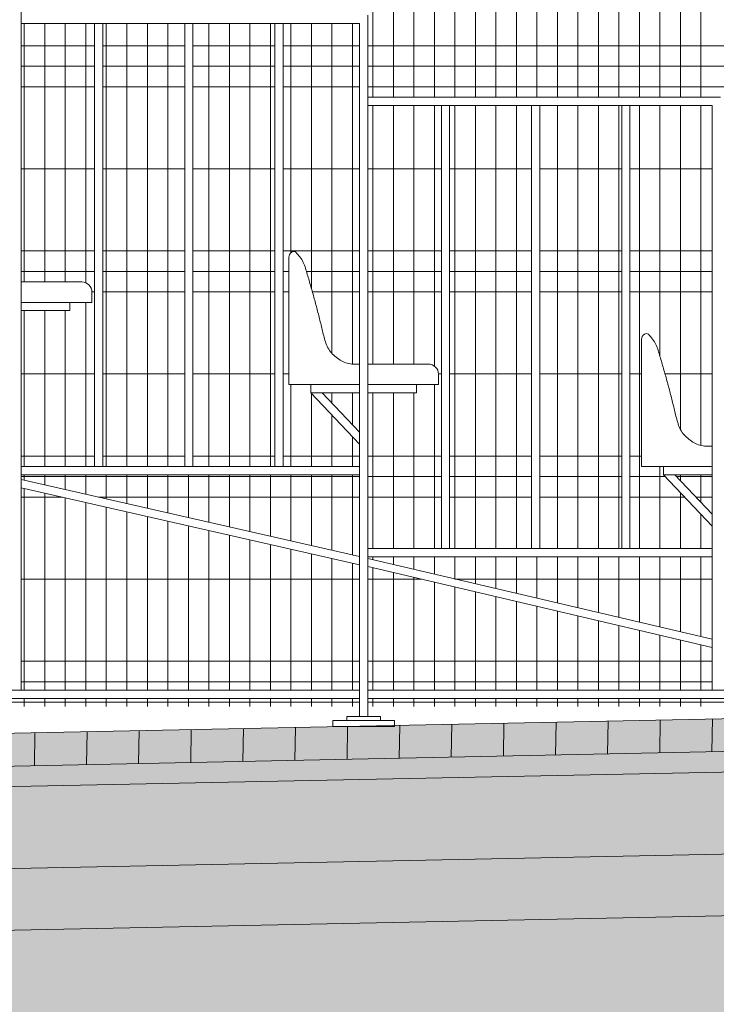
# Model space of a CAD drawing. Header units: millimetres. Extents: x 1962 to 3194, y -795 to -219.
# Tile 169 of 256: x 2483.65 to 2485.35, y -476.69 to -474.29. Entities that reach past the tile are written whole.
import ezdxf

# ---------------------------------------------------------------- set-up
doc = ezdxf.new("R2010")
doc.units = ezdxf.units.MM
doc.layers.get('0').update_dxf_attribs({"lineweight": 5})
for name, color, linetype, lineweight in [('A_hatch nawierzchnia', 253, 'Continuous', 9), ('A_hatch przekroje', 125, 'Continuous', 9), ('A_obiekty trybuny', 126, 'Continuous', 9), ('A_ogrodzenie 2_4m', 45, 'Continuous', 9), ('A_przekrojowe', 42, 'Continuous', 9)]:
    doc.layers.add(name, color=color, linetype=linetype, lineweight=lineweight)

# ---------------------------------------------------------------- blocks, each defined once
blk = doc.blocks.new('zw$2CA')
at = {"layer": 'A_obiekty trybuny'}
for p, q in [((2.6, 0.0545), (2.6, 1.8995)), ((1.755, -0.0093), (1.755, 1.6995)), ((1.775, -0.0093), (1.775, 1.6795)), ((1.775, 1.6795), (2.6, 1.6795)), ((1.9614, 0.5995), (1.9614, 1.6795)), ((1.9814, 0.5995), (1.9814, 1.6795)), ((2.1814, 0.5995), (2.1814, 1.6795)), ((2.2014, 0.5995), (2.2014, 1.6795)), ((2.4014, 0.5995), (2.4014, 1.6795)), ((2.4214, 0.5995), (2.4214, 1.6795)), ((0.895, 1.4995), (1.755, 1.4995)), ((0.915, 0.0545), (0.915, 1.4795)), ((0.915, 1.4795), (1.755, 1.4795)), ((1.1156, 0.3995), (1.1156, 1.4795)), ((1.1356, 0.3995), (1.1356, 1.4795)), ((1.3356, 0.3995), (1.3356, 1.4795)), ((1.3556, 0.3995), (1.3556, 1.4795)), ((1.5556, 0.3995), (1.5556, 1.4795)), ((1.5756, 0.3995), (1.5756, 1.4795)), ((1.9161, 1.1039), (1.9141, 1.1006)), ((1.9182, 1.1071), (1.9161, 1.1039)), ((1.9204, 1.1103), (1.9182, 1.1071)), ((1.9228, 1.1133), (1.9204, 1.1103)), ((1.9253, 1.1163), (1.9228, 1.1133)), ((1.9278, 1.1192), (1.9253, 1.1163)), ((1.9304, 1.1221), (1.9278, 1.1192)), ((1.9475, 0.7995), (1.9475, 1.1095)), ((1.9068, 1.0828), (1.9057, 1.0791)), ((1.908, 1.0865), (1.9068, 1.0828)), ((1.9093, 1.0901), (1.908, 1.0865)), ((1.9107, 1.0937), (1.9093, 1.0901)), ((1.9123, 1.0972), (1.9107, 1.0937)), ((1.9141, 1.1006), (1.9123, 1.0972)), ((1.8991, 1.0568), (1.8981, 1.0531)), ((1.9002, 1.0606), (1.8991, 1.0568)), ((1.9013, 1.0643), (1.9002, 1.0606)), ((1.9024, 1.068), (1.9013, 1.0643)), ((1.9035, 1.0717), (1.9024, 1.068)), ((1.9046, 1.0754), (1.9035, 1.0717)), ((1.9057, 1.0791), (1.9046, 1.0754)), ((1.8927, 1.0346), (1.8917, 1.0308)), ((1.8938, 1.0383), (1.8927, 1.0346)), ((1.8948, 1.042), (1.8938, 1.0383)), ((1.8959, 1.0457), (1.8948, 1.042)), ((1.897, 1.0494), (1.8959, 1.0457)), ((1.8981, 1.0531), (1.897, 1.0494)), ((2.6, 1.0495), (2.4525, 1.0495)), ((1.8855, 1.0085), (1.8844, 1.0047)), ((1.8865, 1.0122), (1.8855, 1.0085)), ((1.8875, 1.0159), (1.8865, 1.0122)), ((1.8885, 1.0197), (1.8875, 1.0159)), ((1.8896, 1.0234), (1.8885, 1.0197)), ((1.8906, 1.0271), (1.8896, 1.0234)), ((1.8917, 1.0308), (1.8906, 1.0271)), ((2.4275, 1.0245), (2.4275, 0.9995)), ((1.8794, 0.986), (1.8784, 0.9823)), ((1.8804, 0.9898), (1.8794, 0.986)), ((1.8814, 0.9935), (1.8804, 0.9898)), ((1.8824, 0.9973), (1.8814, 0.9935)), ((1.8834, 1.001), (1.8824, 0.9973)), ((1.8844, 1.0047), (1.8834, 1.001)), ((2.4275, 0.9995), (2.6, 0.9995)), ((2.4811, 0.9795), (2.4811, 0.9995)), ((2.4811, 0.9995), (2.6, 0.9995)), ((1.8736, 0.9635), (1.8726, 0.9598)), ((1.8746, 0.9673), (1.8736, 0.9635)), ((1.8755, 0.971), (1.8746, 0.9673)), ((1.8765, 0.9748), (1.8755, 0.971)), ((1.8775, 0.9785), (1.8765, 0.9748)), ((1.8784, 0.9823), (1.8775, 0.9785)), ((2.6, 0.9795), (2.4811, 0.9795)), ((1.8671, 0.9372), (1.8662, 0.9335)), ((1.868, 0.941), (1.8671, 0.9372)), ((1.8689, 0.9447), (1.868, 0.941)), ((1.8698, 0.9485), (1.8689, 0.9447)), ((1.8708, 0.9523), (1.8698, 0.9485)), ((1.8717, 0.956), (1.8708, 0.9523)), ((1.8726, 0.9598), (1.8717, 0.956)), ((1.0628, 0.9133), (1.0604, 0.9103)), ((1.0653, 0.9163), (1.0628, 0.9133)), ((1.0678, 0.9192), (1.0653, 0.9163)), ((1.0704, 0.9221), (1.0678, 0.9192)), ((1.8614, 0.9147), (1.8604, 0.911)), ((1.8624, 0.9184), (1.8614, 0.9147)), ((1.8634, 0.9222), (1.8624, 0.9184)), ((1.8643, 0.9259), (1.8634, 0.9222)), ((1.8653, 0.9297), (1.8643, 0.9259)), ((1.8662, 0.9335), (1.8653, 0.9297)), ((1.0493, 0.8901), (1.048, 0.8865)), ((1.0507, 0.8937), (1.0493, 0.8901)), ((1.0523, 0.8972), (1.0507, 0.8937)), ((1.0541, 0.9006), (1.0523, 0.8972)), ((1.0561, 0.9039), (1.0541, 0.9006)), ((1.0582, 0.9071), (1.0561, 0.9039)), ((1.0604, 0.9103), (1.0582, 0.9071)), ((1.0875, 0.5995), (1.0875, 0.9095)), ((1.8522, 0.8893), (1.8502, 0.8859)), ((1.8539, 0.8927), (1.8522, 0.8893)), ((1.8555, 0.8963), (1.8539, 0.8927)), ((1.8569, 0.8999), (1.8555, 0.8963)), ((1.8581, 0.9036), (1.8569, 0.8999)), ((1.8593, 0.9073), (1.8581, 0.9036)), ((1.8604, 0.911), (1.8593, 0.9073)), ((1.0413, 0.8643), (1.0402, 0.8606)), ((1.0424, 0.868), (1.0413, 0.8643)), ((1.0435, 0.8717), (1.0424, 0.868)), ((1.0446, 0.8754), (1.0435, 0.8717)), ((1.0457, 0.8791), (1.0446, 0.8754)), ((1.0468, 0.8828), (1.0457, 0.8791)), ((1.048, 0.8865), (1.0468, 0.8828)), ((1.8319, 0.866), (1.8289, 0.8636)), ((1.8349, 0.8685), (1.8319, 0.866)), ((1.8378, 0.8711), (1.8349, 0.8685)), ((1.8406, 0.8738), (1.8378, 0.8711)), ((1.8433, 0.8766), (1.8406, 0.8738)), ((1.8458, 0.8795), (1.8433, 0.8766)), ((1.8481, 0.8826), (1.8458, 0.8795)), ((1.8502, 0.8859), (1.8481, 0.8826)), ((1.0348, 0.842), (1.0338, 0.8383)), ((1.0359, 0.8457), (1.0348, 0.842)), ((1.037, 0.8494), (1.0359, 0.8457)), ((1.0381, 0.8531), (1.037, 0.8494)), ((1.0391, 0.8568), (1.0381, 0.8531)), ((1.0402, 0.8606), (1.0391, 0.8568)), ((1.679, 0.8495), (1.6075, 0.8495)), ((1.755, 0.8495), (1.679, 0.8495)), ((1.7937, 0.8495), (1.775, 0.8495)), ((1.7973, 0.8498), (1.7934, 0.8495)), ((1.8011, 0.8505), (1.7973, 0.8498)), ((1.8049, 0.8515), (1.8011, 0.8505)), ((1.8086, 0.8526), (1.8049, 0.8515)), ((1.8122, 0.8539), (1.8086, 0.8526)), ((1.8158, 0.8554), (1.8122, 0.8539)), ((1.8193, 0.8571), (1.8158, 0.8554)), ((1.8226, 0.8591), (1.8193, 0.8571)), ((1.8258, 0.8612), (1.8226, 0.8591)), ((1.8289, 0.8636), (1.8258, 0.8612)), ((1.0275, 0.8159), (1.0265, 0.8122)), ((1.0285, 0.8197), (1.0275, 0.8159)), ((1.0296, 0.8234), (1.0285, 0.8197)), ((1.0306, 0.8271), (1.0296, 0.8234)), ((1.0317, 0.8308), (1.0306, 0.8271)), ((1.0327, 0.8346), (1.0317, 0.8308)), ((1.0338, 0.8383), (1.0327, 0.8346)), ((1.5825, 0.8245), (1.5825, 0.7995)), ((1.0214, 0.7935), (1.0204, 0.7898)), ((1.0224, 0.7973), (1.0214, 0.7935)), ((1.0234, 0.801), (1.0224, 0.7973)), ((1.0244, 0.8047), (1.0234, 0.801)), ((1.0255, 0.8085), (1.0244, 0.8047)), ((1.0265, 0.8122), (1.0255, 0.8085)), ((1.5825, 0.7995), (1.659, 0.7995)), ((1.6361, 0.7795), (1.6361, 0.7995)), ((1.6361, 0.7995), (1.679, 0.7995)), ((1.679, 0.7995), (1.755, 0.7995)), ((1.775, 0.7995), (1.931, 0.7995)), ((1.775, 0.7995), (1.8939, 0.7995)), ((1.775, 0.7995), (1.9475, 0.7995)), ((1.8939, 0.7995), (1.8939, 0.7795)), ((1.0155, 0.771), (1.0146, 0.7673)), ((1.0165, 0.7748), (1.0155, 0.771)), ((1.0175, 0.7785), (1.0165, 0.7748)), ((1.0184, 0.7823), (1.0175, 0.7785)), ((1.0194, 0.786), (1.0184, 0.7823)), ((1.0204, 0.7898), (1.0194, 0.786)), ((1.659, 0.7795), (1.6361, 0.7795)), ((1.755, 0.7795), (1.659, 0.7795)), ((1.8939, 0.7795), (1.775, 0.7795)), ((1.8939, 0.7795), (1.775, 0.6545)), ((1.8663, 0.7795), (1.775, 0.6835)), ((1.0089, 0.7447), (1.008, 0.741)), ((1.0098, 0.7485), (1.0089, 0.7447)), ((1.0108, 0.7523), (1.0098, 0.7485)), ((1.0117, 0.756), (1.0108, 0.7523)), ((1.0126, 0.7598), (1.0117, 0.756)), ((1.0136, 0.7635), (1.0126, 0.7598)), ((1.0146, 0.7673), (1.0136, 0.7635)), ((1.0034, 0.7222), (1.0024, 0.7184)), ((1.0043, 0.7259), (1.0034, 0.7222)), ((1.0053, 0.7297), (1.0043, 0.7259)), ((1.0062, 0.7335), (1.0053, 0.7297)), ((1.0071, 0.7372), (1.0062, 0.7335)), ((1.008, 0.741), (1.0071, 0.7372)), ((0.9955, 0.6963), (0.9939, 0.6927)), ((0.9969, 0.6999), (0.9955, 0.6963)), ((0.9981, 0.7036), (0.9969, 0.6999)), ((0.9993, 0.7073), (0.9981, 0.7036)), ((1.0004, 0.711), (0.9993, 0.7073)), ((1.0014, 0.7147), (1.0004, 0.711)), ((1.0024, 0.7184), (1.0014, 0.7147)), ((0.9806, 0.6738), (0.9778, 0.6711)), ((0.9833, 0.6766), (0.9806, 0.6738)), ((0.9858, 0.6795), (0.9833, 0.6766)), ((0.9881, 0.6826), (0.9858, 0.6795)), ((0.9902, 0.6859), (0.9881, 0.6826)), ((0.9922, 0.6893), (0.9902, 0.6859)), ((0.9939, 0.6927), (0.9922, 0.6893)), ((0.9337, 0.6495), (0.915, 0.6495)), ((0.9373, 0.6498), (0.9334, 0.6495)), ((0.9411, 0.6505), (0.9373, 0.6498)), ((0.9449, 0.6515), (0.9411, 0.6505)), ((0.9486, 0.6526), (0.9449, 0.6515)), ((0.9522, 0.6539), (0.9486, 0.6526)), ((0.9558, 0.6554), (0.9522, 0.6539)), ((0.9593, 0.6571), (0.9558, 0.6554)), ((0.9626, 0.6591), (0.9593, 0.6571)), ((0.9658, 0.6612), (0.9626, 0.6591)), ((0.9689, 0.6636), (0.9658, 0.6612)), ((0.9719, 0.666), (0.9689, 0.6636)), ((0.9749, 0.6685), (0.9719, 0.666)), ((0.9778, 0.6711), (0.9749, 0.6685)), ((0.915, 0.5995), (1.071, 0.5995)), ((0.915, 0.5995), (1.0339, 0.5995)), ((0.915, 0.5995), (1.0875, 0.5995)), ((1.0339, 0.5795), (0.915, 0.5795)), ((1.0339, 0.5795), (0.915, 0.4545)), ((1.0063, 0.5795), (0.915, 0.4835)), ((1.0339, 0.5995), (1.0339, 0.5795)), ((1.775, 0.5995), (2.6, 0.5995)), ((1.775, 0.5795), (2.6, 0.5795)), ((2.6, 0.5681), (1.775, 0.3804)), ((2.6, 0.5481), (1.775, 0.3604)), ((0.915, 0.3997), (1.755, 0.3995)), ((1.755, 0.3759), (0.915, 0.179)), ((0.9152, 0.3795), (1.755, 0.3795)), ((1.755, 0.3559), (0.915, 0.159)), ((0.085, 0.0545), (1.0256, 0.0545)), ((0.855, 0.0545), (1.755, 0.0545)), ((1.775, 0.0545), (2.205, 0.0545)), ((2.15, 0.0545), (2.6, 0.0545)), ((2.6, 0.0545), (3.2189, 0.0545)), ((0.085, 0.0345), (1.0256, 0.0345)), ((0.855, 0.0345), (1.755, 0.0345)), ((1.775, 0.0345), (2.205, 0.0345)), ((2.15, 0.0345), (2.6, 0.0345)), ((2.6, 0.0345), (3.1563, 0.0345)), ((1.84, -0.0193), (1.69, -0.0193)), ((1.69, -0.0193), (1.69, -0.0343)), ((1.7236, -0.0193), (1.7236, -0.0093)), ((1.7236, -0.0093), (1.8064, -0.0093)), ((1.8064, -0.0193), (1.8064, -0.0093)), ((1.84, -0.0343), (1.84, -0.0193)), ((1.69, -0.0343), (1.84, -0.0343))]:
    blk.add_line(p, q, dxfattribs=at)
for centre, radius, start, end in [((1.9356, 1.1153), 0.0085, 54.2228, 127.2239), ((1.9356, 1.1153), 0.0085, 122.4924, 127.2239), ((1.9325, 1.1095), 0.015, 0, 57.6287), ((2.4525, 1.0245), 0.025, 90, 180), ((1.0756, 0.9153), 0.0085, 54.2228, 127.2239), ((1.0756, 0.9153), 0.0085, 122.4924, 127.2239), ((1.0725, 0.9095), 0.015, 0, 57.6287), ((1.6075, 0.8245), 0.025, 90, 180)]:
    blk.add_arc(centre, radius, start, end, dxfattribs=at)
blk = doc.blocks.new('zw$824C')
at = {"layer": 'A_hatch nawierzchnia'}
h = blk.add_hatch(color=253, dxfattribs=at)
h.dxf.hatch_style = 2
h.paths.add_polyline_path([(6.9652, 1.0597), (6.9652, 1.1297), (6.9652, 1.1397), (18.0253, 1.3644), (18.0269, 1.2844)])
at = {"layer": 'A_hatch przekroje'}
h = blk.add_hatch(dxfattribs=at)
h.set_pattern_fill('LINE', color=256, scale=0.04, angle=23.9782, style=2)
h.set_pattern_definition([(89, (0.66515, 1.3697), (-0.1269807, 0.0022165), [])])
h.paths.add_polyline_path([(6.9652, 1.0597), (6.9652, 1.1297), (6.9652, 1.1397), (18.0253, 1.3644), (18.0269, 1.2844)])
h = blk.add_hatch(dxfattribs=at)
h.set_pattern_fill('CONC', color=256, scale=0.005, angle=294.9782, style=2)
h.set_pattern_definition([(9e-13, (0.7858, 1.45098), (-2e-15, 0.127), [0, -0.127]), (9e-13, (0.78707, 1.40653), (-2e-15, 0.127), [0, -0.127]), (9e-13, (0.79088, 1.47511), (-2e-15, 0.127), [0, -0.127]), (338.1986, (0.72484, 1.435744), (0.381000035, -0.12699999), [0.0136783, -0.6702377]), (216.8699, (0.73754, 1.430664), (0.38099999, 0.254000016), [0.00635, -0.62865]), (130.6013, (0.732461, 1.426854), (0.635000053, -0.761999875), [0.0117088, -1.1591733]), (206.5651, (0.69055, 1.411614), (-0.1269999, -0.12700017), [0.00283985, -0.2811408]), (326.3099, (0.68801, 1.410344), (0.253999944, -0.12700017), [0.0045791, -0.453326]), (108.4349, (0.69182, 1.407804), (-0.1269998, 0.254000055), [0.0040161, -0.3975932]), (225, (0.77183, 1.39891), (2e-15, -0.12700004), [0.0053881, -0.17421695]), (9e-13, (0.76802, 1.3951), (0.127, 0.127), [0.00762, -0.11938]), (135, (0.77564, 1.3951), (-0.12700004, -2e-15), [0.0053881, -0.17421695]), (251.5651, (0.75659, 1.480194), (0.1269998, 0.254000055), [0.0040161, -0.3975932]), (9e-13, (0.75532, 1.47638), (0.127, 0.127), [0.00635, -0.12065]), (143.1301, (0.76167, 1.476384), (-0.38099999, 0.254000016), [0.00635, -0.62865]), (213.6901, (0.68928, 1.481464), (0.253999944, 0.12700017), [0.0045791, -0.453326]), (341.5651, (0.68547, 1.478924), (-0.254000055, 0.1269998), [0.0080322, -0.3935771]), (126.8699, (0.69309, 1.476384), (0.254000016, -0.38099999), [0.00635, -0.62865]), (9e-13, (0.72611, 1.47638), (-2e-15, 0.127), [0, -0.127]), (9e-13, (0.69182, 1.44336), (-2e-15, 0.127), [0, -0.127]), (9e-13, (0.72738, 1.39637), (-2e-15, 0.127), [0, -0.127]), (9e-13, (0.76167, 1.43574), (-2e-15, 0.127), [0, -0.127]), (9e-13, (0.72484, 1.45733), (-2e-15, 0.127), [0, -0.127]), (9e-13, (0.6969, 1.46114), (-2e-15, 0.127), [0, -0.127]), (9e-13, (0.70833, 1.45352), (-2e-15, 0.127), [0, -0.127]), (9e-13, (0.70325, 1.42304), (-2e-15, 0.127), [0, -0.127]), (9e-13, (0.67277, 1.42812), (-2e-15, 0.127), [0, -0.127]), (9e-13, (0.67404, 1.45733), (-2e-15, 0.127), [0, -0.127]), (9e-13, (0.67023, 1.48527), (-2e-15, 0.127), [0, -0.127]), (9e-13, (0.7096, 1.49035), (-2e-15, 0.127), [0, -0.127]), (9e-13, (0.73754, 1.49543), (-2e-15, 0.127), [0, -0.127]), (9e-13, (0.78199, 1.49035), (-2e-15, 0.127), [0, -0.127]), (9e-13, (0.75151, 1.45098), (-2e-15, 0.127), [0, -0.127]), (9e-13, (0.73881, 1.47384), (-2e-15, 0.127), [0, -0.127]), (9e-13, (0.74897, 1.41288), (-2e-15, 0.127), [0, -0.127]), (9e-13, (0.71087, 1.40653), (-2e-15, 0.127), [0, -0.127]), (9e-13, (0.74897, 1.3786), (-2e-15, 0.127), [0, -0.127]), (9e-13, (0.70706, 1.38621), (-2e-15, 0.127), [0, -0.127]), (9e-13, (0.66642, 1.3824), (-2e-15, 0.127), [0, -0.127]), (9e-13, (0.68166, 1.37605), (-2e-15, 0.127), [0, -0.127]), (9e-13, (0.68293, 1.39383), (-2e-15, 0.127), [0, -0.127]), (9e-13, (0.76802, 1.37351), (-2e-15, 0.127), [0, -0.127]), (9e-13, (0.78326, 1.42558), (-2e-15, 0.127), [0, -0.127]), (9e-13, (0.77691, 1.46368), (-2e-15, 0.127), [0, -0.127]), (9e-13, (0.71849, 1.37224), (-2e-15, 0.127), [0, -0.127])])
h.paths.add_polyline_path([(18.028, 1.2344), (6.9652, 1.0097), (6.9652, 0.9997), (6.7652, 0.9997), (6.7652, 1.0497), (6.9652, 1.0497), (6.9652, 1.0597), (18.0269, 1.2844)])
h = blk.add_hatch(dxfattribs=at)
h.set_pattern_fill('CONCRE', color=256, scale=0.008, angle=294.9782, style=2)
h.set_pattern_definition([(360, (4.06387, 26.4186), (0.2032, 0.2032), [0.0254, -0.1778]), (90, (4.06387, 26.4186), (-0.2032, 0.2032), [0.0254, -0.1778]), (135, (4.08927, 26.4186), (-0.2032, 6e-15), [0.035921, -0.2514472]), (360, (4.08927, 26.5329), (0.2032, 0.2032), [0.0254, -0.1778]), (45, (4.10197, 26.5202), (6e-15, 0.2032), [0.0179605, -0.2694077]), (135, (4.10197, 26.5202), (-0.2032, 6e-15), [0.0179605, -0.2694077]), (360, (4.16547, 26.5837), (0.2032, 0.2032), [0.035921, -0.167279]), (45, (4.16547, 26.5837), (6e-15, 0.2032), [0.0254, -0.2619682]), (135, (4.20139, 26.5837), (-0.2032, 6e-15), [0.0254, -0.2619682]), (90, (4.20357, 26.4694), (-0.2032, 0.2032), [0.0254, -0.1778]), (45, (4.20357, 26.4694), (6e-15, 0.2032), [0.0179605, -0.2694077]), (135, (4.21627, 26.4821), (-0.2032, 6e-15), [0.0179605, -0.2694077]), (360, (4.08927, 26.4694), (0.2032, 0.2032), [0.0127, -0.17018]), (360, (4.24167, 26.5202), (0.2032, 0.2032), [0.0127, -0.17018]), (90, (4.17817, 26.5456), (-0.2032, 0.2032), [0.0127, -0.17018]), (135, (4.20357, 26.4313), (-0.2032, 6e-15), [0.0179605, -0.2694077]), (135, (4.11467, 26.571), (-0.2032, 6e-15), [0.0179605, -0.2694077]), (45, (4.15912, 26.48527), (6e-15, 0.2032), [0.0179605, -0.2694077]), (90, (4.13372, 26.444), (-0.2032, 0.2032), [0.003175, -0.200025]), (90, (4.14325, 26.52972), (-0.2032, 0.2032), [0.003175, -0.200025]), (90, (4.2385, 26.56465), (-0.2032, 0.2032), [0.003175, -0.200025]), (90, (4.24167, 26.4567), (-0.2032, 0.2032), [0.003175, -0.200025])])
h.paths.add_polyline_path([(6.7652, 0.9997), (6.9652, 0.9997), (6.9652, 1.0097), (18.028, 1.2344), (18.0286, 1.2048), (19.2883, 1.2304), (19.2879, 1.2504), (19.7248, 1.2592), (19.6452, 1.1397), (19.6452, 1.0672), (6.8039, 0.8063), (6.7937, 0.8602), (6.7652, 0.8797)])
h = blk.add_hatch(dxfattribs=at)
h.set_pattern_fill('EARTH2', color=256, scale=0.03, angle=339.9782, style=2)
h.set_pattern_definition([(225, (4.0639, 26.90586), (-3e-14, -1.07763), [0.3429, -0.4191]), (225, (4.30634, 26.6634), (-3e-14, -1.07763), [0.3429, -0.4191]), (225, (4.2471, 26.7227), (-3e-14, -1.07763), [0.35052, -0.41148]), (225, (4.1878, 26.7819), (-3e-14, -1.07763), [0.35052, -0.41148]), (225, (4.1285, 26.8412), (-3e-14, -1.07763), [0.35052, -0.41148]), (225, (4.1285, 27.38), (-3e-14, -1.07763), [0.3429, -0.4191]), (225, (4.1878, 27.32075), (-3e-14, -1.07763), [0.3429, -0.4191]), (225, (4.2471, 27.2615), (-3e-14, -1.07763), [0.3429, -0.4191]), (225, (4.30634, 27.2022), (-3e-14, -1.07763), [0.3429, -0.4191]), (225, (4.0639, 27.4447), (-3e-14, -1.07763), [0.3429, -0.4191]), (315, (3.5466, 26.9274), (1.07763, -3e-14), [0.3429, -0.4191]), (315, (3.7945, 27.1753), (1.07763, -3e-14), [0.3429, -0.4191]), (315, (3.7298, 27.1106), (1.07763, -3e-14), [0.3429, -0.4191]), (315, (3.6705, 27.05134), (1.07763, -3e-14), [0.3429, -0.4191]), (315, (3.6113, 26.9921), (1.07763, -3e-14), [0.3429, -0.4191]), (315, (4.1501, 26.9921), (1.07763, -3e-14), [0.35052, -0.41148]), (315, (4.20935, 27.05134), (1.07763, -3e-14), [0.35052, -0.41148]), (315, (4.2686, 27.1106), (1.07763, -3e-14), [0.35052, -0.41148]), (315, (4.3333, 27.1753), (1.07763, -3e-14), [0.3429, -0.4191]), (315, (4.0908, 26.9328), (1.07763, -3e-14), [0.3429, -0.4191])])
h.paths.add_polyline_path([(-5.1257, 1.0397), (0.6852, 1.0397), (0.6852, 0.9697), (0.6252, 0.9697), (0.5852, 0.6897), (0.8052, 0.6897), (0.7994, 0.7201), (6.2252, 0.7892), (6.2252, 0.6594), (6.958, 0.6594), (19.9052, 0.9224), (19.9052, 1.0097), (19.9052, 1.0799), (22.9851, 1.0861), (22.9851, 0.3), (20.7556, 0.3), (20.2579, 0), (18.1349, 0), (17.39, 0.3712), (7.1134, 0.1624), (6.9387, 0.03), (6.0463, 0.03), (5.7404, 0.283), (4.4329, 0.2663), (0.2714, -3.1755), (-2.2356, -3.1755), (-5.1257, -0.7852)])
edge = h.paths.add_edge_path(flags=16)
edge.add_arc((19.5343, 0.7473), 0.08, 0, 360)
edge = h.paths.add_edge_path(flags=16)
edge.add_arc((-0.9821, -1.0565), 0.1, 1080, 1440)
h = blk.add_hatch(dxfattribs=at)
h.set_pattern_fill('ANSI36', color=256, scale=0.01, angle=294.9782, style=2)
h.set_pattern_definition([(45, (0.66515, 1.369704), (0.01683798, 0.06173926), [0.079375, -0.015875, 0, -0.015875])])
h.paths.add_polyline_path([(6.2252, 0.6594), (6.2252, 0.7997), (6.8052, 0.7997), (6.8039, 0.8063), (19.6452, 1.0672), (19.6452, 1.0097), (19.9052, 1.0097), (19.9052, 0.9224), (6.958, 0.6594)])
at = {"layer": 'A_ogrodzenie 2_4m'}
for p, q in [((12.6152, 2.7864), (12.6152, 3.7321)), ((12.6652, 2.7864), (12.6652, 3.7321)), ((12.7152, 2.7864), (12.7152, 3.7321)), ((12.7652, 2.7864), (12.7652, 3.7321)), ((12.8152, 2.7864), (12.8152, 3.7321)), ((12.8652, 2.7864), (12.8652, 3.7321)), ((12.9152, 2.7864), (12.9152, 3.7321)), ((12.9652, 2.7864), (12.9652, 3.7321)), ((13.0152, 2.7864), (13.0152, 3.7321)), ((13.0652, 2.7864), (13.0652, 3.7321)), ((13.1152, 2.7864), (13.1152, 3.7321)), ((13.1652, 2.7864), (13.1652, 3.7321)), ((13.2152, 2.7864), (13.2152, 3.7321)), ((13.2652, 2.7864), (13.2652, 3.7321)), ((13.3152, 2.7864), (13.3152, 3.7321)), ((13.3652, 2.7864), (13.3652, 3.7321)), ((13.4152, 2.7864), (13.4152, 3.7321)), ((11.7652, 2.3364), (11.7652, 2.9664)), ((11.8152, 2.3364), (11.8152, 2.9664)), ((11.8652, 2.3364), (11.8652, 2.9664)), ((11.9152, 2.3343), (11.9152, 2.9664)), ((11.9652, 1.8864), (11.9652, 2.9664)), ((12.0152, 1.8864), (12.0152, 2.9664)), ((12.0652, 1.8864), (12.0652, 2.9664)), ((12.1152, 1.8864), (12.1152, 2.9664)), ((12.2152, 1.8864), (12.2152, 2.9664)), ((12.2652, 1.8864), (12.2652, 2.9664)), ((12.3152, 1.8864), (12.3152, 2.9664)), ((12.3652, 1.8864), (12.3652, 2.9664)), ((12.4152, 2.4076), (12.4152, 2.9664)), ((12.4652, 2.3206), (12.4652, 2.9664)), ((12.5152, 2.1626), (12.5152, 2.9664)), ((12.5652, 2.1364), (12.5652, 2.9664)), ((11.7577, 2.9121), (11.9363, 2.9121)), ((11.9563, 2.9121), (12.1563, 2.9121)), ((12.1763, 2.9121), (12.3763, 2.9121)), ((12.3963, 2.9121), (12.5827, 2.9121)), ((12.6027, 2.9121), (14.2552, 2.9121)), ((11.7577, 2.8621), (11.9363, 2.8621)), ((11.9563, 2.8621), (12.1563, 2.8621)), ((12.1763, 2.8621), (12.3763, 2.8621)), ((12.3963, 2.8621), (12.5827, 2.8621)), ((12.6027, 2.8621), (14.2552, 2.8621)), ((11.7577, 2.8121), (11.9363, 2.8121)), ((11.9563, 2.8121), (12.1563, 2.8121)), ((12.1763, 2.8121), (12.3763, 2.8121)), ((12.3963, 2.8121), (12.5827, 2.8121)), ((12.6027, 2.8121), (14.2552, 2.8121)), ((12.6152, 2.1364), (12.6152, 2.7664)), ((12.6652, 2.1364), (12.6652, 2.7664)), ((12.7152, 2.1364), (12.7152, 2.7664)), ((12.7652, 2.1314), (12.7652, 2.7664)), ((12.8152, 1.6864), (12.8152, 2.7664)), ((12.8652, 1.6864), (12.8652, 2.7664)), ((12.9152, 1.6865), (12.9152, 2.7664)), ((12.9652, 1.6865), (12.9652, 2.7664)), ((13.0652, 1.6865), (13.0652, 2.7664)), ((13.1152, 1.6865), (13.1152, 2.7664)), ((13.1652, 1.6865), (13.1652, 2.7664)), ((13.2152, 1.6865), (13.2152, 2.7664)), ((13.2652, 1.6866), (13.2652, 2.7664)), ((13.3152, 2.1552), (13.3152, 2.7664)), ((13.3652, 1.9768), (13.3652, 2.7664)), ((13.4152, 1.9377), (13.4152, 2.7664)), ((11.7577, 2.6121), (11.9363, 2.6121)), ((11.9563, 2.6121), (12.1563, 2.6121)), ((12.1763, 2.6121), (12.3763, 2.6121)), ((12.3963, 2.6121), (12.5827, 2.6121)), ((12.6027, 2.6121), (12.782, 2.6121)), ((12.802, 2.6121), (13.002, 2.6121)), ((13.022, 2.6121), (13.222, 2.6121)), ((13.242, 2.6121), (13.4427, 2.6121)), ((11.7577, 2.4121), (11.9363, 2.4121)), ((11.9563, 2.4121), (12.1563, 2.4121)), ((12.1763, 2.4121), (12.3763, 2.4121)), ((12.3963, 2.4121), (12.5827, 2.4121)), ((12.6027, 2.4121), (12.782, 2.4121)), ((12.802, 2.4121), (13.002, 2.4121)), ((13.022, 2.4121), (13.222, 2.4121)), ((13.242, 2.4121), (13.4427, 2.4121)), ((11.7577, 2.3621), (11.9363, 2.3621)), ((11.9563, 2.3621), (12.1563, 2.3621)), ((12.1763, 2.3621), (12.3763, 2.3621)), ((12.3963, 2.3621), (12.4102, 2.3621)), ((12.4531, 2.3621), (12.5827, 2.3621)), ((12.6027, 2.3621), (12.782, 2.3621)), ((12.802, 2.3621), (13.002, 2.3621)), ((13.022, 2.3621), (13.222, 2.3621)), ((13.242, 2.3621), (13.4427, 2.3621)), ((11.9301, 2.3121), (11.9363, 2.3121)), ((11.9563, 2.3121), (12.1563, 2.3121)), ((12.1763, 2.3121), (12.3763, 2.3121)), ((12.3963, 2.3121), (12.4102, 2.3121)), ((12.4676, 2.3121), (12.5827, 2.3121)), ((12.6027, 2.3121), (12.782, 2.3121)), ((12.802, 2.3121), (13.002, 2.3121)), ((13.022, 2.3121), (13.222, 2.3121)), ((13.242, 2.3121), (13.4427, 2.3121)), ((11.9152, 1.8864), (11.9152, 2.2864)), ((11.7652, 1.8864), (11.7652, 2.2664)), ((11.8152, 1.8864), (11.8152, 2.2664)), ((11.8652, 1.8864), (11.8652, 2.2664)), ((11.7577, 2.1121), (11.9363, 2.1121)), ((11.9563, 2.1121), (12.1563, 2.1121)), ((12.1763, 2.1121), (12.3763, 2.1121)), ((12.3963, 2.1121), (12.4102, 2.1121)), ((12.7751, 2.1121), (12.782, 2.1121)), ((12.802, 2.1121), (13.002, 2.1121)), ((13.022, 2.1121), (13.222, 2.1121)), ((13.242, 2.1121), (13.2702, 2.1121)), ((13.3276, 2.1121), (13.4427, 2.1121)), ((12.4152, 1.8864), (12.4152, 2.0864)), ((12.4652, 1.8864), (12.4652, 2.0649)), ((12.5152, 2.0414), (12.5152, 2.0664)), ((12.5652, 1.9888), (12.5652, 2.0664)), ((12.6152, 1.6864), (12.6152, 2.0664)), ((12.6652, 1.6864), (12.6652, 2.0664)), ((12.7152, 1.6864), (12.7152, 2.0664)), ((12.7652, 1.6864), (12.7652, 2.0864)), ((12.5152, 1.8864), (12.5152, 2.0123)), ((12.5652, 1.8864), (12.5652, 1.9598)), ((11.7577, 1.9121), (11.9363, 1.9121)), ((11.9563, 1.9121), (12.1563, 1.9121)), ((12.1763, 1.9121), (12.3763, 1.9121)), ((12.3963, 1.9121), (12.5827, 1.9121)), ((12.6027, 1.9121), (12.782, 1.9121)), ((12.802, 1.9121), (13.002, 1.9121)), ((13.022, 1.9121), (13.222, 1.9121)), ((13.242, 1.9121), (13.2702, 1.9121)), ((13.3152, 1.6866), (13.3152, 1.8864)), ((11.7577, 1.8621), (12.5827, 1.8621)), ((11.7652, 1.8533), (11.7652, 1.8664)), ((11.8152, 1.8419), (11.8152, 1.8664)), ((11.8652, 1.8305), (11.8652, 1.8664)), ((11.9152, 1.8192), (11.9152, 1.8664)), ((11.9652, 1.8078), (11.9652, 1.8664)), ((12.0152, 1.7964), (12.0152, 1.8664)), ((12.0652, 1.785), (12.0652, 1.8664)), ((12.1152, 1.7737), (12.1152, 1.8664)), ((12.1652, 1.7623), (12.1652, 1.8664)), ((12.2152, 1.7509), (12.2152, 1.8664)), ((12.2652, 1.7395), (12.2652, 1.8664)), ((12.3152, 1.7282), (12.3152, 1.8664)), ((12.3652, 1.7168), (12.3652, 1.8664)), ((12.4152, 1.7054), (12.4152, 1.8664)), ((12.4652, 1.694), (12.4652, 1.8664)), ((12.5152, 1.6827), (12.5152, 1.8664)), ((12.5652, 1.6713), (12.5652, 1.8664)), ((12.6027, 1.8621), (12.782, 1.8621)), ((12.802, 1.8621), (13.002, 1.8621)), ((13.022, 1.8621), (13.222, 1.8621)), ((13.242, 1.8621), (13.3278, 1.8621)), ((13.3554, 1.8621), (13.4427, 1.8621)), ((13.3652, 1.8519), (13.3652, 1.8664)), ((13.4152, 1.7993), (13.4152, 1.8664)), ((11.7652, 1.3414), (11.7652, 1.8333)), ((11.7577, 1.8121), (11.8582, 1.8121)), ((11.8152, 1.3414), (11.8152, 1.8219)), ((11.8652, 1.3414), (11.8652, 1.8105)), ((11.9461, 1.8121), (12.5827, 1.8121)), ((12.6027, 1.8121), (12.782, 1.8121)), ((12.802, 1.8121), (13.002, 1.8121)), ((13.022, 1.8121), (13.222, 1.8121)), ((13.242, 1.8121), (13.3754, 1.8121)), ((13.3652, 1.6866), (13.3652, 1.8229)), ((13.403, 1.8121), (13.4427, 1.8121)), ((11.9152, 1.3414), (11.9152, 1.7992)), ((11.9652, 1.3414), (11.9652, 1.7878)), ((12.0152, 1.3414), (12.0152, 1.7764)), ((12.0652, 1.3414), (12.0652, 1.765)), ((12.1152, 1.3414), (12.1152, 1.7537)), ((13.4152, 1.6866), (13.4152, 1.7703)), ((12.1652, 1.3414), (12.1652, 1.7423)), ((12.2152, 1.3414), (12.2152, 1.7309)), ((12.2652, 1.3414), (12.2652, 1.7195)), ((12.3152, 1.3414), (12.3152, 1.7082)), ((12.3652, 1.3414), (12.3652, 1.6968)), ((12.4152, 1.3414), (12.4152, 1.6854)), ((12.4652, 1.3414), (12.4652, 1.674)), ((12.5152, 1.3414), (12.5152, 1.6627)), ((12.6152, 1.6598), (12.6152, 1.6664)), ((12.6652, 1.6481), (12.6652, 1.6664)), ((12.7152, 1.6364), (12.7152, 1.6664)), ((12.7652, 1.6247), (12.7652, 1.6664)), ((12.8152, 1.6121), (12.8152, 1.6664)), ((12.8652, 1.6012), (12.8652, 1.6664)), ((12.9152, 1.5895), (12.9152, 1.6664)), ((12.9652, 1.5778), (12.9652, 1.6664)), ((13.0152, 1.5661), (13.0152, 1.6664)), ((13.0652, 1.5544), (13.0652, 1.6664)), ((13.1152, 1.5426), (13.1152, 1.6664)), ((13.1652, 1.5309), (13.1652, 1.6664)), ((13.2152, 1.5192), (13.2152, 1.6664)), ((13.2652, 1.5075), (13.2652, 1.6664)), ((13.3152, 1.4957), (13.3152, 1.6664)), ((13.3652, 1.484), (13.3652, 1.6664)), ((13.4152, 1.4723), (13.4152, 1.6664)), ((12.5652, 1.3414), (12.5652, 1.6513)), ((12.6152, 1.3414), (12.6152, 1.6398)), ((11.7577, 1.6121), (12.5827, 1.6121)), ((12.6027, 1.6121), (12.7334, 1.6121)), ((12.6652, 1.3414), (12.6652, 1.6281)), ((12.7152, 1.3414), (12.7152, 1.6164)), ((12.8152, 1.6121), (13.4427, 1.6121)), ((12.7652, 1.3414), (12.7652, 1.6047)), ((12.8152, 1.3414), (12.8152, 1.593)), ((12.8652, 1.3414), (12.8652, 1.5812)), ((12.9152, 1.3414), (12.9152, 1.5695)), ((12.9652, 1.3414), (12.9652, 1.5578)), ((13.0152, 1.3414), (13.0152, 1.5461)), ((13.0652, 1.3414), (13.0652, 1.5344)), ((13.1152, 1.3414), (13.1152, 1.5226)), ((13.1652, 1.3414), (13.1652, 1.5109)), ((13.2152, 1.3414), (13.2152, 1.4992)), ((13.2652, 1.3414), (13.2652, 1.4875)), ((13.3152, 1.3414), (13.3152, 1.4757)), ((13.3652, 1.3414), (13.3652, 1.464)), ((13.4152, 1.3414), (13.4152, 1.4523)), ((11.7577, 1.4121), (12.5827, 1.4121)), ((12.6027, 1.4121), (13.4427, 1.4121)), ((11.7577, 1.3621), (12.5827, 1.3621)), ((12.6027, 1.3621), (13.4427, 1.3621)), ((11.7652, 1.3021), (11.7652, 1.3214)), ((11.8152, 1.3021), (11.8152, 1.3214)), ((11.8652, 1.3021), (11.8652, 1.3214)), ((11.9152, 1.3021), (11.9152, 1.3214)), ((11.9652, 1.3021), (11.9652, 1.3214)), ((12.0152, 1.3021), (12.0152, 1.3214)), ((12.0652, 1.3021), (12.0652, 1.3214)), ((12.1152, 1.3021), (12.1152, 1.3214)), ((12.1652, 1.3021), (12.1652, 1.3214)), ((12.2152, 1.3021), (12.2152, 1.3214)), ((12.2652, 1.3021), (12.2652, 1.3214)), ((12.3152, 1.3021), (12.3152, 1.3214)), ((12.3652, 1.3021), (12.3652, 1.3214)), ((12.4152, 1.3021), (12.4152, 1.3214)), ((12.4652, 1.3021), (12.4652, 1.3214)), ((12.5152, 1.3021), (12.5152, 1.3214)), ((12.5652, 1.3021), (12.5652, 1.3214)), ((12.6152, 1.3021), (12.6152, 1.3214)), ((12.6652, 1.3021), (12.6652, 1.3214)), ((12.7152, 1.3021), (12.7152, 1.3214)), ((12.7652, 1.3021), (12.7652, 1.3214)), ((12.8152, 1.3021), (12.8152, 1.3214)), ((12.8652, 1.3021), (12.8652, 1.3214)), ((12.9152, 1.3021), (12.9152, 1.3214)), ((12.9652, 1.3021), (12.9652, 1.3214)), ((13.0152, 1.3021), (13.0152, 1.3214)), ((13.0652, 1.3021), (13.0652, 1.3214)), ((13.1152, 1.3021), (13.1152, 1.3214)), ((13.1652, 1.3021), (13.1652, 1.3214)), ((13.2152, 1.3021), (13.2152, 1.3214)), ((13.2652, 1.3021), (13.2652, 1.3214)), ((13.3152, 1.3021), (13.3152, 1.3214)), ((13.3652, 1.3021), (13.3652, 1.3214)), ((13.4152, 1.3021), (13.4152, 1.3214)), ((11.7252, 1.3121), (12.5827, 1.3121)), ((12.6027, 1.3121), (14.2552, 1.3121))]:
    blk.add_line(p, q, dxfattribs=at)
at = {"layer": 'A_przekrojowe'}
for p, q in [((18.0253, 1.3644), (6.9652, 1.1397)), ((18.0269, 1.2844), (6.9652, 1.0597)), ((18.028, 1.2344), (6.9652, 1.0097)), ((19.6452, 1.0672), (6.8039, 0.8063)), ((19.9052, 0.9224), (6.958, 0.6594))]:
    blk.add_line(p, q, dxfattribs=at)
at = {"layer": 'A_obiekty trybuny', "xscale": -1}
blk.add_blockref('zw$2CA', (14.3577, 1.2869), dxfattribs=at)

msp = doc.modelspace()

# ---------------------------------------------------------------- block references
at = {"rotation": 2.994810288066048e-11}
msp.add_blockref('zw$824C', (2471.8993, -477.265), dxfattribs=at)

doc.saveas('drawing.dxf')
